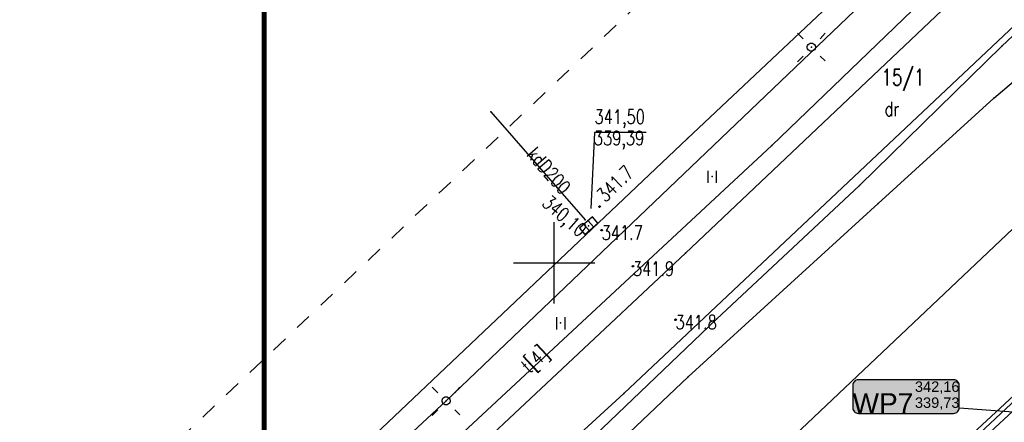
# Model space of a CAD drawing. Extents: x 5552506 to 5553307, y 5642054 to 5642708.
# Tile 23 of 72: x 5552767 to 5552828, y 5642490 to 5642515. Entities that reach past the tile are written whole.
import ezdxf
from ezdxf.enums import TextEntityAlignment as Align
from ezdxf.lldxf.tags import DXFTag

# ---------------------------------------------------------------- set-up
doc = ezdxf.new("R2010")
doc.units = 0
doc.header["$MEASUREMENT"] = 0
doc.linetypes.add('1', pattern=[2, 1, -1])
doc.layers.add('A_SC_WID', color=1, linetype='Continuous', lineweight=18)
doc.layers.add('A_TXT_TABELKI', color=145, linetype='Continuous', lineweight=5)
for name, color, linetype in [('EGB_DzialkaEwidencyjna', 7, 'Continuous'), ('EGB_KonturUzytkuGruntowego', 7, 'Continuous'), ('GES_PrzewodElektroenergetyczny', 7, 'Continuous'), ('GES_PrzewodKanalizacyjny', 7, 'Continuous'), ('GES_PrzewodTelekomunikacyjny', 7, 'Continuous'), ('GES_Rzedna', 7, 'Continuous'), ('IS_Węzeł_sieci_kanalizacyjnej_-_opisy', 7, 'Continuous'), ('krzyze', 7, 'Continuous'), ('OT_Ogrodzenia', 7, 'Continuous'), ('OT_Rzedna', 7, 'Continuous'), ('OT_Skarpa', 7, 'Continuous'), ('zakres', 7, 'Continuous')]:
    doc.layers.add(name, color=color, linetype=linetype)
doc.styles.get("Standard").update_dxf_attribs({"font": 'arial.ttf'})
doc.styles.add('STYL_ARIAL', font='simplex', dxfattribs={"width": 0.75, "oblique": 0.1})
tags = doc.linetypes.add('SOLID', pattern=[10, 10, 0]).pattern_tags.tags
tags[6:7] = [DXFTag(74, 4), DXFTag(75, 0), DXFTag(340, '0'), DXFTag(46, 0.0), DXFTag(50, 0.0), DXFTag(44, 0.0), DXFTag(45, 0.0)]
tags[4:5] = [DXFTag(74, 4), DXFTag(75, 0), DXFTag(340, '0'), DXFTag(46, 0.0), DXFTag(50, 0.0), DXFTag(44, 0.0), DXFTag(45, 0.0)]

# ---------------------------------------------------------------- blocks, each defined once
blk = doc.blocks.new('SLS')
at = {"color": 7}
blk.add_polyline3d([(0, 0.5, 0), (0.1409, 0.4797, 0), (0.2703, 0.4206, 0), (0.3779, 0.3274, 0), (0.4548, 0.2077, 0), (0.4949, 0.0712, 0), (0.4949, -0.0712, 0), (0.4548, -0.2077, 0), (0.3779, -0.3274, 0), (0.2703, -0.4206, 0), (0.1409, -0.4797, 0), (0, -0.5, 0), (-0.1409, -0.4797, 0), (-0.2703, -0.4206, 0), (-0.3779, -0.3274, 0), (-0.4548, -0.2077, 0), (-0.4949, -0.0712, 0), (-0.4949, 0.0712, 0), (-0.4548, 0.2077, 0), (-0.3779, 0.3274, 0), (-0.2703, 0.4206, 0), (-0.1409, 0.4797, 0), (0, 0.5, 0)], dxfattribs=at)
blk = doc.blocks.new('SUSM01')
at = {"color": 7}
for points in [[(-1, 1, 0), (-1.7, 1.7, 0)], [(1.1, 1, 0), (1.7, 1.7, 0)], [(-1, -1.1, 0), (-1.7, -1.8, 0)], [(1.1, -1.1, 0), (1.7, -1.7, 0)]]:
    blk.add_polyline3d(points, dxfattribs=at)
blk = doc.blocks.new('KRA')
at = {"color": 7}
for points in [[(-1, 0.5, 0), (-1, -0.5, 0), (1.1, -0.5, 0), (1.1, 0.5, 0), (-1, 0.5, 0)], [(-0.3, 0.5, 0), (-0.3, -0.5, 0)], [(0.4, 0.5, 0), (0.4, -0.5, 0)]]:
    blk.add_polyline3d(points, dxfattribs=at)
blk = doc.blocks.new('RTPW01')
at = {"color": 7}
blk.add_polyline3d([(0, 0.1, 0), (0.0643, 0.0766, 0), (0.0985, 0.0174, 0), (0.0866, -0.05, 0), (0.0342, -0.094, 0), (-0.0342, -0.094, 0), (-0.0866, -0.05, 0), (-0.0985, 0.0174, 0), (-0.0643, 0.0766, 0), (0, 0.1, 0)], dxfattribs=at)
blk = doc.blocks.new('TRA1')
at = {"color": 7}
for points in [[(-0.5, 0.7, 0), (-0.5, -0.8, 0)], [(0.5, 0.7, 0), (0.5, -0.8, 0)]]:
    blk.add_polyline3d(points, dxfattribs=at)

msp = doc.modelspace()

# ---------------------------------------------------------------- hatches: boundary and pattern name
at = {"layer": 'IS_Węzeł_sieci_kanalizacyjnej_-_opisy', "linetype": 'SOLID', "ltscale": 0.01, "true_color": 0xffffff}
h = msp.add_hatch(color=7, dxfattribs=at)
edge = h.paths.add_edge_path()
edge.add_arc((5552824.53729, 5642491.087), 0.345, 270, 360)
edge.add_line((5552824.88229, 5642491.087), (5552824.88229, 5642492.467))
edge.add_arc((5552824.53729, 5642492.467), 0.345, 0, 90)
edge.add_line((5552824.53729, 5642492.812), (5552818.68729, 5642492.812))
edge.add_arc((5552818.68729, 5642492.467), 0.345, 90, 180)
edge.add_line((5552818.34229, 5642492.467), (5552818.34229, 5642491.087))
edge.add_arc((5552818.68729, 5642491.087), 0.345, 180, 270)
edge.add_line((5552818.68729, 5642490.742), (5552824.53729, 5642490.742))

# ---------------------------------------------------------------- linework, layer by layer
at = {"color": 7}
for p in [(5552815.8, 5642513.25), (5552815.8, 5642513.25), (5552827.51, 5642513.3), (5552827.01, 5642510.11), (5552808.19, 5642507.63), (5552813.37, 5642507.21), (5552809.7, 5642505.3), (5552818.76, 5642504.75), (5552802.79, 5642503.45, 341.7), (5552819.9, 5642503.64), (5552802.92, 5642502, 341.7), (5552808.07, 5642500.59), (5552804.84, 5642499.79, 341.9), (5552807.46, 5642496.5, 341.8), (5552809.98, 5642496.53), (5552800.4, 5642496.3), (5552808.24, 5642492.98), (5552804.28, 5642491.97), (5552793.36, 5642491.51), (5552793.36, 5642491.51)]:
    msp.add_point(p, dxfattribs=at)
at = {"color": 34}
msp.add_point((5552802.101, 5642502.261), dxfattribs=at)
at = {"layer": 'A_SC_WID', "lineweight": 30}
msp.add_line((5552805.17622, 5642469.5589), (5552853.10407, 5642513.99831), dxfattribs=at)
at = {"layer": 'A_TXT_TABELKI', "color": 0, "const_width": 0.30708}
msp.add_lwpolyline([(5552782.18344, 5642405.58737), (5553018.27403, 5642405.58737), (5553018.23946, 5642548.75817), (5552782.18344, 5642548.75817)], close=True, dxfattribs=at)
at = {"layer": 'EGB_DzialkaEwidencyjna', "color": 7}
for points in [[(5552958.94, 5642708.5, 0), (5552949.75, 5642699.25, 0), (5552876.93, 5642630.7, 0), (5552839.9, 5642595.84, 0), (5552831.63, 5642587.94, 0), (5552834.69, 5642584.7, 0), (5552825.7, 5642576.22, 0), (5552772.01, 5642525.59, 0), (5552764.24, 5642518.12, 0), (5552759.51, 5642513.99, 0), (5552727.01, 5642483.26, 0), (5552694.29, 5642452.93, 0), (5552689.56, 5642449.15, 0), (5552664.64, 5642359.07, 0), (5552675.43, 5642367.51, 0), (5552770.24, 5642441.64, 0), (5552772.72, 5642449.58, 0), (5552922.27, 5642591.19, 0), (5552932.82, 5642601.16, 0), (5552935.76, 5642615.88, 0), (5552950.18, 5642667.8, 0), (5552957.64, 5642697.83, 0), (5552958.94, 5642708.5, 0)], [(5552922.27, 5642591.19, 0), (5552772.72, 5642449.58, 0), (5552770.24, 5642441.64, 0), (5552790.45, 5642458.63, 0), (5552811.5, 5642476.33, 0), (5552860.87, 5642522.11, 0), (5552863.43, 5642524.49, 0), (5552919.43, 5642578.87, 0), (5552922.27, 5642591.19, 0)], [(5552860.87, 5642522.11, 0), (5552811.5, 5642476.33, 0), (5552790.45, 5642458.63, 0), (5552801.43, 5642448.13, 0), (5552806.15, 5642452.34, 0), (5552821.01, 5642466.78, 0), (5552868.91, 5642513.83, 0), (5552860.87, 5642522.11, 0)]]:
    msp.add_polyline3d(points, dxfattribs=at)
at = {"layer": 'EGB_KonturUzytkuGruntowego', "color": 3}
msp.add_polyline3d([(5552817.83, 5642432.34, 0), (5552830.74, 5642439.96, 0), (5552839.1, 5642445.07, 0), (5552842.11, 5642445.56, 0), (5552869.22, 5642449.98, 0), (5552865.87, 5642471.42, 0), (5552889.45, 5642492.68, 0), (5552884.57, 5642497.71, 0), (5552879.14, 5642503.3, 0), (5552868.91, 5642513.83, 0), (5552860.87, 5642522.11, 0), (5552811.5, 5642476.33, 0), (5552790.5309, 5642458.698, 0), (5552790.45, 5642458.63, 0), (5552801.43, 5642448.13, 0), (5552811.55, 5642438.45, 0), (5552814.16, 5642435.96, 0), (5552817.83, 5642432.34, 0)], dxfattribs=at)
at = {"layer": 'GES_PrzewodElektroenergetyczny', "color": 1}
msp.add_polyline3d([(5552760.36, 5642460.71, 0), (5552769.84, 5642469.64, 0), (5552793.36, 5642491.51, 0), (5552838.53, 5642534.7, 0), (5552852.13, 5642547.5, 0)], dxfattribs=at)
at = {"layer": 'GES_PrzewodKanalizacyjny', "color": 34}
msp.add_polyline3d([(5552796.1131, 5642509.2769, 0), (5552801.8963, 5642502.6374, 0)], dxfattribs=at)
at = {"layer": 'GES_PrzewodKanalizacyjny', "color": 7}
for p in [(5552796.1131, 5642509.2769), (5552801.8963, 5642502.6374)]:
    msp.add_point(p, dxfattribs=at)
at = {"layer": 'GES_PrzewodTelekomunikacyjny', "color": 30}
for points in [[(5552761, 5642448.69, 0), (5552778.49, 5642464.98, 0), (5552792.63, 5642478.48, 0), (5552796.62, 5642481.96, 0), (5552808.24, 5642492.98, 0), (5552819.9, 5642503.64, 0), (5552827.01, 5642510.11, 0), (5552831.16, 5642513.63, 0), (5552851.52, 5642532.32, 0), (5552863.9, 5642544.86, 0)], [(5552840.853, 5642533.674, 0), (5552813.37, 5642507.21, 0), (5552783.36, 5642479.28, 0)], [(5552846.694, 5642531.848, 0), (5552829.74, 5642515.94, 0), (5552804.28, 5642491.97, 0), (5552794.8, 5642483.28, 0)]]:
    msp.add_polyline3d(points, dxfattribs=at)
at = {"layer": 'GES_Rzedna', "color": 7}
msp.add_polyline3d([(5552805.6444, 5642507.995, 0), (5552802.48, 5642507.995, 0), (5552802.26, 5642503.34, 0)], dxfattribs=at)
at = {"layer": 'IS_Węzeł_sieci_kanalizacyjnej_-_opisy', "color": 211, "linetype": 'SOLID', "ltscale": 0.01}
msp.add_line((5552824.88229, 5642491.087), (5552834.75123, 5642490.36776), dxfattribs=at)
msp.add_lwpolyline([(5552818.68729, 5642490.742), (5552824.53729, 5642490.742, 0.414214), (5552824.88229, 5642491.087), (5552824.88229, 5642492.467, 0.414214), (5552824.53729, 5642492.812), (5552818.68729, 5642492.812, 0.414214), (5552818.34229, 5642492.467), (5552818.34229, 5642491.087, 0.414214), (5552818.68729, 5642490.742)], format="xyb", dxfattribs=at)
at = {"layer": 'krzyze', "color": 7}
for points in [[(5552800, 5642497.5, 0), (5552800, 5642502.5, 0)], [(5552797.5, 5642500, 0), (5552802.5, 5642500, 0)]]:
    msp.add_polyline3d(points, dxfattribs=at)
at = {"layer": 'OT_Ogrodzenia', "color": 7}
msp.add_polyline3d([(5552817.88, 5642432.55, 0), (5552812.25, 5642437.82, 0), (5552791.78, 5642457.4, 341.6), (5552808.93, 5642473.51, 341.7), (5552821.72, 5642485.39, 342), (5552836.3, 5642499.04, 342.5), (5552861.82, 5642522.92, 343.2), (5552873.7, 5642510.17, 343.7)], dxfattribs=at)
at = {"layer": 'OT_Skarpa', "color": 7}
for points in [[(5552760.59, 5642462.48, 0), (5552775.69, 5642476.82, 0), (5552808.19, 5642507.63, 0), (5552816.83, 5642515.77, 0), (5552830.16, 5642528.31, 0), (5552839.25, 5642536.86, 0), (5552856.6, 5642553.64, 0)], [(5552855.51, 5642545.68, 0), (5552849.31, 5642539.56, 0), (5552828.06, 5642519.53, 0), (5552808.07, 5642500.59, 0), (5552785.4, 5642479.32, 0), (5552775.2, 5642469.78, 0), (5552757.05, 5642452.21, 0)], [(5552761.02, 5642450.16, 0), (5552774.04, 5642462.54, 0), (5552783.3, 5642471.44, 0), (5552792.01, 5642479.55, 0), (5552797.36, 5642484.46, 0), (5552809.98, 5642496.53, 0), (5552818.76, 5642504.75, 0), (5552827.51, 5642513.3, 0), (5552834.1, 5642519.53, 0), (5552840.64, 5642525.76, 0), (5552855.66, 5642539.85, 0), (5552860.81, 5642544.76, 0)]]:
    msp.add_polyline3d(points, dxfattribs=at)
at = {"layer": 'zakres', "color": 7, "linetype": '1'}
msp.add_polyline3d([(5552766.8, 5642479.5, 0), (5552834.91, 5642544.08, 0), (5552842.71, 5642544.66, 0), (5552879.39, 5642544.78, 0), (5552882.9, 5642544.66, 0), (5552913.2, 5642515.4, 0), (5552921, 5642505.3, 0), (5552918.24, 5642487.83, 0), (5552917.09, 5642481.79, 0), (5552913.98, 5642475.45, 0), (5552910.44, 5642467.95, 0), (5552907.41, 5642459.65, 0), (5552901.61, 5642449.68, 0), (5552897.24, 5642419.04, 0), (5552897.83, 5642419.33, 0), (5552864.7, 5642419.1, 0), (5552847.9, 5642414.2, 0), (5552834.1, 5642406.8, 0), (5552823, 5642402.9, 0), (5552805.78, 5642404.04, 0), (5552761.71, 5642444.76, 0), (5552760.8, 5642465.6, 0), (5552766.8, 5642479.5, 0)], dxfattribs=at)

# ---------------------------------------------------------------- block references
at = {"color": 7, "xscale": 0.5, "yscale": 0.5}
for name, p in [('SUSM01', (5552815.8, 5642513.25)), ('SLS', (5552815.8, 5642513.25)), ('TRA1', (5552809.7, 5642505.3)), ('RTPW01', (5552802.79, 5642503.45)), ('RTPW01', (5552802.92, 5642502)), ('RTPW01', (5552804.84, 5642499.79)), ('TRA1', (5552800.4, 5642496.3)), ('RTPW01', (5552807.46, 5642496.5)), ('SUSM01', (5552793.36, 5642491.51)), ('SLS', (5552793.36, 5642491.51))]:
    msp.add_blockref(name, p, dxfattribs=at)
at = {"color": 34, "xscale": 0.5, "yscale": 0.5, "rotation": 41}
msp.add_blockref('KRA', (5552802.101, 5642502.261), dxfattribs=at)

# ---------------------------------------------------------------- texts
at = {"layer": 'EGB_DzialkaEwidencyjna', "color": 7, "style": 'STYL_ARIAL', "width": 0.75}
msp.add_text('15/1', height=1, dxfattribs=at).set_placement((5552820.11, 5642510.5956), align=Align.BOTTOM_LEFT)
at = {"layer": 'EGB_DzialkaEwidencyjna', "color": 80, "style": 'STYL_ARIAL', "width": 0.75}
msp.add_text('dr', height=0.875, dxfattribs=at).set_placement((5552820.3, 5642508.7486), align=Align.BOTTOM_LEFT)
at = {"layer": 'GES_PrzewodKanalizacyjny', "color": 36, "style": 'STYL_ARIAL', "width": 0.75}
msp.add_text('kdD200', height=0.875, rotation=311.1, dxfattribs=at).set_placement((5552798.0684, 5642506.4303), align=Align.BOTTOM_LEFT)
at = {"layer": 'GES_PrzewodTelekomunikacyjny', "color": 30, "style": 'STYL_ARIAL', "width": 0.75}
msp.add_text('t[4]', height=0.875, rotation=42.8, dxfattribs=at).set_placement((5552798.6585, 5642492.9753), align=Align.BOTTOM_LEFT)
at = {"layer": 'GES_Rzedna', "color": 7, "style": 'STYL_ARIAL', "width": 0.75}
for s, p in [('341,50', (5552802.48, 5642508.2686)), ('339,39', (5552802.44, 5642506.9586))]:
    msp.add_text(s, height=0.875, dxfattribs=at).set_placement(p, align=Align.BOTTOM_LEFT)
for s, rotation, p in [('341.7', 44.3, (5552803.3246, 5642503.4707)), ('340,10', 318.7, (5552799.0181, 5642503.3704))]:
    msp.add_text(s, height=0.875, rotation=rotation, dxfattribs=at).set_placement(p, align=Align.BOTTOM_LEFT)
at = {"layer": 'IS_Węzeł_sieci_kanalizacyjnej_-_opisy', "color": 211, "linetype": 'SOLID', "ltscale": 0.01}
for s, insert, char_height, attachment_point in [('\\fArial|b0|i0;342,16', (5552822.16229, 5642491.946), 0.6408, 7), ('\\fArial|b0|i0;WP7', (5552822.06229, 5642490.752), 1.2312, 9), ('\\fArial|b0|i0;339,73', (5552822.16229, 5642491.7228), 0.6408, 1)]:
    msp.add_mtext(s, dxfattribs=dict(at, insert=insert, char_height=char_height, attachment_point=attachment_point))
at = {"layer": 'OT_Rzedna', "color": 7, "style": 'STYL_ARIAL', "width": 0.75}
for s, p in [('341.7', (5552802.92, 5642501.1486)), ('341.9', (5552804.84, 5642498.9386)), ('341.8', (5552807.46, 5642495.6486))]:
    msp.add_text(s, height=0.875, dxfattribs=at).set_placement(p, align=Align.BOTTOM_LEFT)

doc.saveas('drawing.dxf')
